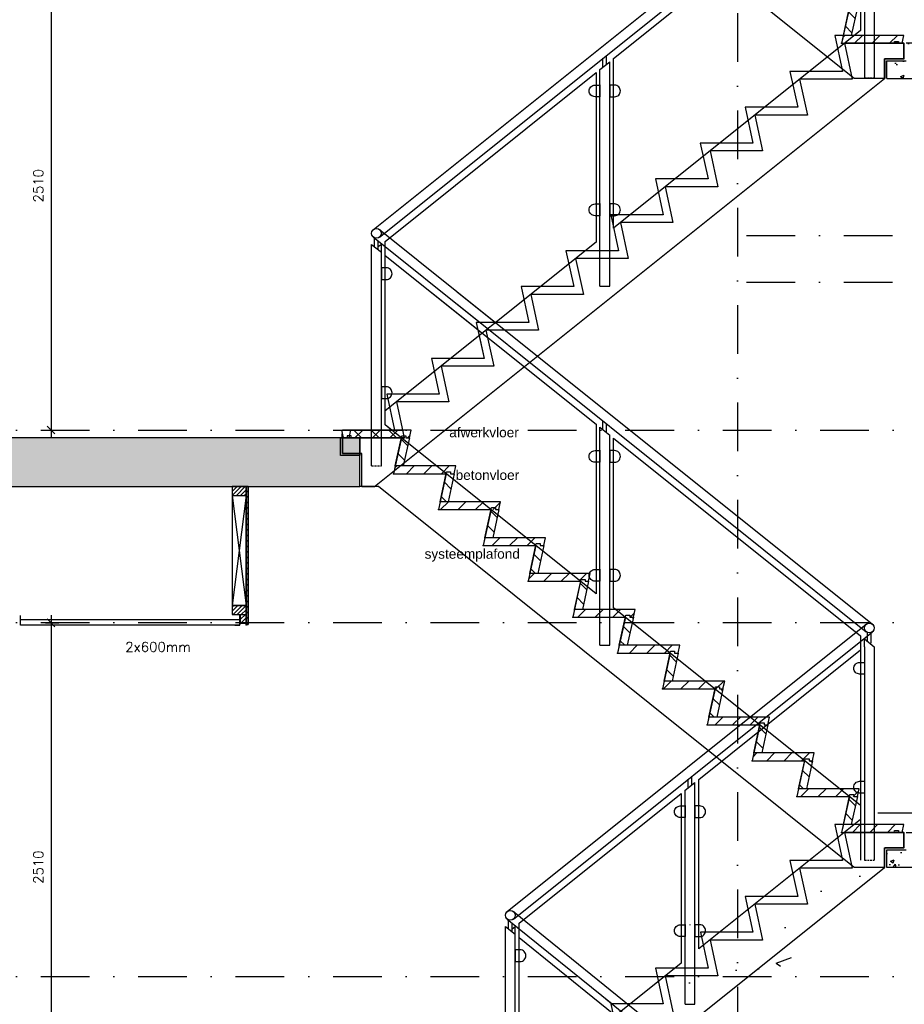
# Model space of a CAD drawing. Extents: x 0 to 317513, y 0 to 193913.
# Tile 87 of 105: x 232737 to 237278, y 154550 to 159607. Entities that reach past the tile are written whole.
import ezdxf

# ---------------------------------------------------------------- set-up
doc = ezdxf.new("R2010")
doc.units = 0
doc.header["$LTSCALE"] = 20
doc.header["$MEASUREMENT"] = 0
doc.header["$PDSIZE"] = -1
for name, pattern in [('DASHDOT', [25, 12.5, -6.25, 0, -6.25]), ('DASHED', [0.75, 0.5, -0.25]), ('DD1', [2.66667, 1.66667, -0.5, 0, -0.5]), ('HIDDEN2', [4.6875, 3.125, -1.5625])]:
    doc.linetypes.add(name, pattern=pattern)
doc.layers.get('0').update_dxf_attribs({"linetype": 'CONTINUOUS'})
doc.layers.get('DEFPOINTS').update_dxf_attribs({"linetype": 'CONTINUOUS'})
for name, color, linetype in [('00', 7, 'CONTINUOUS'), ('25', 7, 'CONTINUOUS'), ('A--01A1_ACEER', 1, 'CONTINUOUS'), ('A--124D2TRAPPEN', 4, 'CONTINUOUS'), ('A--A23--_F--3-', 9, 'CONTINUOUS'), ('A--A25--_F--3-', 9, 'CONTINUOUS'), ('A--A42--_F-23-', 9, 'CONTINUOUS'), ('A--L13A2_VLOEREN', 2, 'CONTINUOUS'), ('A--L13A2_VLOEREN1', 2, 'DASHED'), ('A--L21--_F-23-', 4, 'CONTINUOUS'), ('A--L23--', 7, 'CONTINUOUS'), ('A--L23--_F--3-', 7, 'CONTINUOUS'), ('A--L24--', 7, 'CONTINUOUS'), ('A--L24A1_TRAPPEN', 1, 'CONTINUOUS'), ('A--L24A2_TRAPPEN', 2, 'CONTINUOUS'), ('A--L24D1_TRAPPEN1', 1, 'HIDDEN2'), ('A--L25--', 7, 'CONTINUOUS'), ('A--L25--_F-23-', 7, 'CONTINUOUS'), ('A--L35-D2-_PLAFONDS', 2, 'CONTINUOUS'), ('A--L35-D4-_PLAFONDS', 4, 'CONTINUOUS'), ('A--L42--', 7, 'CONTINUOUS'), ('A--L42--_F-23-', 7, 'CONTINUOUS'), ('A--M$1A-_F123-', 1, 'CONTINUOUS'), ('A--T$1A-_F123_20', 1, 'CONTINUOUS'), ('A--T01A-25_TEKST', 2, 'CONTINUOUS'), ('STRAMIEN', 8, 'DD1'), ('X--LR---_CP', 7, 'CONTINUOUS'), ('Ztrappenrood', 1, 'CONTINUOUS')]:
    doc.layers.add(name, color=color, linetype=linetype)
doc.styles.add('ALFA-0_25', font='ROMANS')
doc.styles.add('EB2', font='ARIAL.TTF')
doc.styles.add('HIEMSTRA', font='romans.shx')
doc.dimstyles.new('STANDARD$0', dxfattribs={"dimscale": 50, "dimtxt": 2.5, "dimasz": 2, "dimexe": 2, "dimexo": 0, "dimgap": 2, "dimtad": 1, "dimdec": 0, "dimzin": 0, "dimdsep": 46, "dimtxsty": 'ALFA-0_25', "dimblk1": 'OBLIQUE', "dimblk2": 'OBLIQUE', "dimsah": 1, "dimcen": -3, "dimdle": 2, "dimclrd": 1, "dimclre": 1, "dimclrt": 2, "dimadec": 0, "dimazin": 0, "dimtfac": 0.666667, "dimtofl": 0, "dimtmove": 2, "dimatfit": 3, "dimldrblk": 'OBLIQUE', "dimfxl": 0, "dimtvp": 0.833333, "dimtolj": 1, "dimtzin": 0, "dimarcsym": 0})
pattern_1 = [(50, (150940.62, 94381.17), (182.18467, -15.93909), [19.05, -209.55]), (355, (150940.62, 94381.17), (-35.24283, 191.05664), [15.24, -167.64]), (100.451, (150955.8, 94379.85), (146.9425, 175.1167), [16.19, -178.09]), (46.1842, (150940.62, 94431.97), (271.07904, -42.04233), [28.575, -314.325]), (96.6356, (150963.2, 94428.47), (237.40423, 247.42556), [24.285, -267.135]), (351.184, (150940.62, 94431.97), (237.4046, 247.4251), [22.86, -251.46]), (21, (150966.02, 94419.27), (151.61488, -102.26552), [19.05, -209.55]), (326, (150966.02, 94419.27), (61.80203, 184.18797), [15.24, -167.64]), (71.4514, (150978.65, 94410.75), (213.4165, 81.92286), [16.19, -178.09]), (37.5, (150940.62, 94381.174), (3.088603, 84.55504), [0, -165.608, 0, -170.18, 0, -168.275]), (7.5, (150940.62, 94381.17), (66.81966, 100.180575), [0, -97.028, 0, -161.798, 0, -64.135]), (327.5, (150883.976, 94381.174), (135.590595, -5.728744), [0, -63.5, 0, -198.12, 0, -262.89]), (317.5, (150858.58, 94381.17), (148.12918, 25.42649), [0, -82.55, 0, -131.572, 0, -186.69])]
pattern_2 = [(45, (0, 0), (-10.6066, 10.6066), [])]

# ---------------------------------------------------------------- blocks, each defined once
blk = doc.blocks.new('TRAPTREDE_184_21')
at = {"layer": 'A--01A1_ACEER'}
h = blk.add_hatch(dxfattribs=at)
h.set_pattern_fill('ANSI31', color=256, scale=20, angle=90, style=0)
h.set_pattern_definition([(135, (-78993.37, -57903.14), (-44.90128, -44.90128), [])])
edge = h.paths.add_edge_path()
edge.add_line((-292.6, 0), (-310.9, 0))
edge.add_line((-310.9, 0), (-319.5, 40))
edge.add_line((-319.5, 40), (-8.6, 40))
edge.add_line((-8.6, 40), (0, 0))
edge.add_line((0, 0), (-270, 0))
at = {"layer": 'A--L24A2_TRAPPEN'}
blk.add_lwpolyline([(-270, 0), (-272.1, 10), (-292.6, 10), (-292.6, 0), (-310.9, 0), (-319.6, 40), (-8.7, 40), (0, 0)], close=True, dxfattribs=at)
at = {"layer": 'X--LR---_CP', "color": 1}
blk.add_point((0, 0), dxfattribs=at)
blk = doc.blocks.new('STOOTBORD_184_21')
at = {"layer": 'A--01A1_ACEER'}
h = blk.add_hatch(dxfattribs=at)
h.set_pattern_fill('ANSI31', color=256, scale=20, style=0)
h.set_pattern_definition([(45, (-78295.37, -60354.97), (-44.90128, 44.90128), [])])
h.paths.add_polyline_path([(0, 0), (-33.5, 154.2), (-54, 154.2), (-53.9, 144.2), (-72.2, 144.2), (-40.9, 0)])
at = {"layer": 'A--L24A2_TRAPPEN'}
blk.add_lwpolyline([(0, 0), (-33.5, 154.2), (-54, 154.2), (-53.9, 144.2), (-72.2, 144.2), (-40.9, 0)], close=True, dxfattribs=at)
at = {"layer": 'X--LR---_CP', "color": 1}
blk.add_point((0, 0), dxfattribs=at)
blk = doc.blocks.new('GLASKLEM_RECHTS')
at = {"layer": 'A--01A1_ACEER'}
blk.add_lwpolyline([(0, -60), (25, -60, 0.414214), (55, -30), (55, -30, 0.414214), (25, 0), (0, 0)], format="xyb", close=True, dxfattribs=at)
at = {"layer": 'X--LR---_CP'}
blk.add_point((0, 0), dxfattribs=at)
blk = doc.blocks.new('_OBLIQUE')
at = {"color": 0, "linetype": 'ByBlock'}
blk.add_line((-0.5, -0.5), (0.5, 0.5), dxfattribs=at)
blk = doc.blocks.new('*D525')
at = {"layer": 'A--M$1A-_F123-', "color": 1, "lineweight": -2}
for p, q in [((232869.7, 156509.3), (232937.5, 156509.3)), ((232897.5, 156549.3), (232897.5, 153959.3)), ((232869.7, 153999.3), (232937.5, 153999.3))]:
    blk.add_line(p, q, dxfattribs=at)
at = {"layer": 'DEFPOINTS', "color": 0}
for p in [(232869.7, 156509.3), (232869.7, 153999.3), (232897.5, 153999.3)]:
    blk.add_point(p, dxfattribs=at)
at = {"layer": 'A--M$1A-_F123-', "color": 1, "lineweight": -2, "xscale": 40, "yscale": 40, "zscale": 40}
for p, rotation in [((232897.5, 156509.3), 90), ((232897.5, 153999.3), 270)]:
    blk.add_blockref('_OBLIQUE', p, dxfattribs=dict(at, rotation=rotation))
at = {"layer": 'A--M$1A-_F123-', "color": 2, "insert": (232832.5, 155254.3), "char_height": 50, "attachment_point": 5, "rotation": 90, "style": 'ALFA-0_25'}
blk.add_mtext('\\A1;2510', dxfattribs=at)
blk = doc.blocks.new('*D526')
at = {"layer": 'A--M$1A-_F123-', "color": 1, "lineweight": -2}
for p, q in [((232897.5, 160049.3), (232897.5, 157459.3)), ((232869.7, 160009.3), (232937.5, 160009.3)), ((232869.7, 157499.3), (232937.5, 157499.3))]:
    blk.add_line(p, q, dxfattribs=at)
at = {"layer": 'DEFPOINTS', "color": 0}
for p in [(232869.7, 160009.3), (232869.7, 157499.3), (232897.5, 157499.3)]:
    blk.add_point(p, dxfattribs=at)
at = {"layer": 'A--M$1A-_F123-', "color": 1, "lineweight": -2, "xscale": 40, "yscale": 40, "zscale": 40}
for p, rotation in [((232897.5, 160009.3), 90), ((232897.5, 157499.3), 270)]:
    blk.add_blockref('_OBLIQUE', p, dxfattribs=dict(at, rotation=rotation))
at = {"layer": 'A--M$1A-_F123-', "color": 2, "insert": (232832.5, 158754.3), "char_height": 50, "attachment_point": 5, "rotation": 90, "style": 'ALFA-0_25'}
blk.add_mtext('\\A1;2510', dxfattribs=at)
blk = doc.blocks.new('Q020259-')
at = {"layer": 'A--A25--_F--3-'}
h = blk.add_hatch(dxfattribs=at)
h.set_pattern_fill('ALFALINE', color=256, scale=15, style=0, pattern_type=2)
h.set_pattern_definition(pattern_2)
h.paths.add_polyline_path([(0, 0), (0, 46), (28, 46), (28, 0)])
at = {"layer": 'A--L25--_F-23-', "color": 2, "linetype": 'Continuous'}
blk.add_lwpolyline([(0, 0), (0, 46), (28, 46), (28, 0)], close=True, dxfattribs=at)
at = {"layer": 'X--LR---_CP'}
for p in [(0, 0), (0, 0), (28, 0)]:
    blk.add_point(p, dxfattribs=at)
blk = doc.blocks.new('Q020279-')
at = {"layer": 'A--A25--_F--3-'}
h = blk.add_hatch(dxfattribs=at)
h.set_pattern_fill('ALFALINE', color=256, scale=15, style=0, pattern_type=2)
h.set_pattern_definition(pattern_2)
h.paths.add_polyline_path([(0, 0), (0, 71), (46, 71), (46, 0)])
at = {"layer": 'A--L25--_F-23-', "color": 2, "linetype": 'Continuous'}
blk.add_lwpolyline([(0, 0), (0, 71), (46, 71), (46, 0)], close=True, dxfattribs=at)
at = {"layer": 'X--LR---_CP'}
for p in [(0, 0), (0, 0), (46, 0)]:
    blk.add_point(p, dxfattribs=at)
blk = doc.blocks.new('*U780')
at = {"layer": 'A--A42--_F-23-', "linetype": 'Continuous'}
h = blk.add_hatch(dxfattribs=at)
h.set_pattern_fill('ALFALINE', color=256, scale=40, style=0)
h.set_pattern_definition([(45, (-233903.802, -157209.32), (-28.284271, 28.284271), [])])
h.paths.add_polyline_path([(0, 0), (5, 0), (5, -708), (0, -708), (-5, -708), (-5, 0)])
at = {"layer": 'A--L42--_F-23-', "color": 2, "linetype": 'Continuous'}
for points in [[(0, 0), (-5, 0), (-5, -708), (0, -708)], [(0, 0), (5, 0), (5, -708), (0, -708)]]:
    blk.add_lwpolyline(points, dxfattribs=at)
blk = doc.blocks.new('*U779')
at = {"layer": 'A--A42--_F-23-', "linetype": 'Continuous'}
h = blk.add_hatch(dxfattribs=at)
h.set_pattern_fill('ALFALINE', color=256, scale=40, style=0)
h.set_pattern_definition([(45, (-233903.802, -156501.273), (-28.284271, 28.284271), [])])
h.paths.add_polyline_path([(0, 0), (-5, 0), (-5, 708), (0, 708), (5, 708), (5, 0)])
at = {"layer": 'A--L42--_F-23-', "color": 2, "linetype": 'Continuous'}
for points in [[(0, 0), (-5, 0), (-5, 708), (0, 708)], [(0, 0), (5, 0), (5, 708), (0, 708)]]:
    blk.add_lwpolyline(points, dxfattribs=at)
blk = doc.blocks.new('*U776')
at = {"layer": 'A--L23--_F--3-', "color": 2, "linetype": 'Continuous'}
blk.add_lwpolyline([(0, 0), (0, -20), (-14053.4, -20), (-14053.4, 0)], dxfattribs=at)

msp = doc.modelspace()

# ---------------------------------------------------------------- hatches: boundary and pattern name
at = {"layer": 'A--01A1_ACEER'}
h = msp.add_hatch(dxfattribs=at)
h.set_pattern_fill('AR-CONC', color=256, style=0)
h.set_pattern_definition(pattern_1)
h.paths.add_polyline_path([(238247.3, 159485.6), (238247.3, 159305.6), (237187.6, 159305.6), (237187.6, 159395.6), (237287.6, 159395.6), (237287.6, 159485.6)])
h.paths.add_polyline_path([(238247.3, 159305.6), (238247.3, 159485.6), (238432.3, 159485.6), (238432.3, 159305.6)])
h = msp.add_hatch(dxfattribs=at)
h.set_pattern_fill('AR-CONC', color=256, scale=5, style=0)
h.set_pattern_definition([(50, (154940.2, 94381.2), (910.9233, -79.6954), [95.25, -1047.75]), (355, (154940.2, 94381.2), (-176.214, 955.283), [76.2, -838.2]), (100.451, (155016.1, 94374.5), (734.7125, 875.5834), [80.95, -890.45]), (46.1842, (154940.2, 94635.2), (1355.395, -210.212), [142.875, -1571.625]), (96.6356, (155053.2, 94617.7), (1187.021, 1237.128), [121.425, -1335.675]), (351.184, (154940.2, 94635.2), (1187.023, 1237.126), [114.3, -1257.3]), (21, (155067.2, 94571.7), (758.0744, -511.3276), [95.25, -1047.75]), (326, (155067.2, 94571.7), (309.01, 920.94), [76.2, -838.2]), (71.4514, (155130.4, 94529.1), (1067.0825, 409.614), [80.95, -890.45]), (37.5, (154940.2, 94381.17), (15.443, 422.7752), [0, -828.04, 0, -850.9, 0, -841.375]), (7.5, (154940.2, 94381.17), (334.0983, 500.9029), [0, -485.14, 0, -808.99, 0, -320.675]), (327.5, (154657, 94381.17), (677.953, -28.6437), [0, -317.5, 0, -990.6, 0, -1314.45]), (317.5, (154530, 94381.2), (740.646, 127.1325), [0, -412.75, 0, -657.86, 0, -933.45])])
h.paths.add_polyline_path([(235420, 153959.3), (235419.1, 153959.3)], flags=16)
edge = h.paths.add_edge_path()
edge.add_line((235092.8, 153709.3), (235092.8, 153709.3))
edge.add_line((235092.8, 153709.3), (235347.6, 153709.3))
edge.add_line((235347.6, 153709.3), (237187.6, 155183))
edge.add_line((235092.8, 153709.3), (235092.8, 153879.3))
edge.add_line((234992.8, 153879.3), (235092.8, 153879.3))
edge.add_line((234992.8, 153879.3), (234992.8, 153959.3))
edge.add_line((237187.6, 155183), (237187.6, 155353))
edge.add_line((237287.6, 155353), (237187.6, 155353))
edge.add_line((237287.6, 155353), (237287.6, 155433))
h = msp.add_hatch(dxfattribs=at)
h.set_pattern_fill('AR-CONC', color=256, style=0)
h.set_pattern_definition(pattern_1)
h.paths.add_polyline_path([(238192.3, 155253), (238192.3, 155433), (237287.4, 155433), (237287.4, 155343), (237187.4, 155343), (237187.4, 155253)])
at = {"layer": 'A--A23--_F--3-'}
h = msp.add_hatch(dxfattribs=at)
h.set_pattern_fill('ALFABET', color=256, scale=20, angle=1, style=0, pattern_type=2)
h.set_pattern_definition([(46, (155667.74, 61703.42), (-86.32078, 83.359), []), (51, (155667.74, 61703.42), (143.64922, -10.04493), [15, -165]), (356, (155667.74, 61703.42), (-30.37155, 149.9312), [12, -132]), (101.4514, (155679.71, 61702.59), (113.27778, 139.88618), [12.74804, -140.22842]), (47.1842, (155667.04, 61743.42), (213.99344, -29.37358), [22.5, -247.5]), (97.6356, (155684.88, 61740.97), (183.50393, 198.05632), [19.12206, -210.3426]), (352.1842, (155667.04, 61743.42), (183.50378, 198.05647), [18, -198]), (22, (155687.21, 61733.77), (120.76856, -78.42802), [15, -165]), (327, (155687.21, 61733.77), (46.12453, 145.8572), [12, -132]), (72.4514, (155697.28, 61727.23), (166.89315, 67.42906), [12.74804, -140.22842]), (38.5, (155667.74, 61703.424), (1.26964, 66.611074), [0, -130.4, 0, -134, 0, -132.5]), (8.5, (155667.74, 61703.424), (51.229207, 79.788568), [0, -76.4, 0, -127.4, 0, -50.5]), (328.5, (155623.15, 61702.645), (106.826954, -2.64699), [0, -50, 0, -156, 0, -207]), (318.5, (155603.15, 61702.3), (116.270055, 22.05355), [0, -65, 0, -103.6, 0, -147]), (318.5, (155603.15, 61702.3), (116.270055, 22.05355), [0, -65, 0, -103.6, 0, -147])])
h.paths.add_polyline_path([(209240.2, 157209.3), (234483.3, 157209.3), (234483.2, 157459.3), (209240.2, 157459.3)])

# ---------------------------------------------------------------- linework, layer by layer
at = {"layer": 'A--01A1_ACEER', "color": 1}
for p, q in [((234383.2, 157459.3), (234393.2, 157459.3)), ((234383.2, 157369.3), (234383.2, 157459.3)), ((234393.2, 157459.3), (234399.4, 157459.3)), ((234393.2, 157379.3), (234393.2, 157459.3)), ((234393.2, 157459.3), (234393.2, 157379.3)), ((234417.7, 157459.3), (234426.1, 157459.3)), ((234483.2, 157369.3), (234383.2, 157369.3)), ((234483.2, 157379.3), (234393.2, 157379.3)), ((234393.2, 157379.3), (234483.2, 157379.3))]:
    msp.add_line(p, q, dxfattribs=at)
at = {"layer": 'A--01A1_ACEER', "color": 2}
for p, q in [((234399.4, 157459.3), (234399.4, 157459.3)), ((234399.4, 157459.3), (234417.7, 157459.3)), ((234417.7, 157459.3), (234417.7, 157459.3)), ((234426.1, 157459.3), (234440.3, 157459.3)), ((234440.3, 157459.3), (234440.3, 157459.3)), ((234440.3, 157459.3), (234468.3, 157459.3)), ((234468.3, 157459.3), (234468.3, 157459.3))]:
    msp.add_line(p, q, dxfattribs=at)
at = {"layer": 'A--01A1_ACEER', "color": 4}
for p, q in [((234468.3, 157459.3), (234483.2, 157459.3)), ((234483.2, 157459.3), (234483.2, 157379.3)), ((234483.2, 157379.3), (234483.2, 157369.3))]:
    msp.add_line(p, q, dxfattribs=at)
at = {"layer": 'A--01A1_ACEER'}
for p, q in [((234480.7, 157229.9), (234480.7, 157229.9)), ((233827.8, 157163.3), (233898.8, 156598.3)), ((233898.8, 157163.3), (233827.8, 156598.3)), ((237141, 155533), (238192.3, 155533))]:
    msp.add_line(p, q, dxfattribs=at)
msp.add_lwpolyline([(234593.2, 157661.7), (234618.2, 157661.7, 0.414214), (234648.2, 157691.7), (234648.2, 157691.7, 0.414214), (234618.2, 157721.7), (234593.2, 157721.7)], format="xyb", close=True, dxfattribs=at)
msp.add_lwpolyline([(234593.2, 157661.7), (234618.2, 157661.7, 0.414214), (234648.2, 157691.7), (234648.2, 157691.7, 0.414214), (234618.2, 157721.7), (234593.2, 157721.7)], format="xyb", close=True, dxfattribs=at)
msp.add_lwpolyline([(233898.8, 157209.3), (233827.8, 157209.3), (233827.8, 156598.3), (233898.8, 156598.3)], close=True, dxfattribs=at)
at = {"layer": 'A--124D2TRAPPEN'}
for p, q in [((237177.6, 159305.6), (237020.9, 159305.6)), ((237177.4, 155253), (237020.9, 155253))]:
    msp.add_line(p, q, dxfattribs=at)
for points in [[(235168.3, 160959.3), (235386.1, 160959.3), (235346.1, 160775.1), (235616.1, 160775.1), (235576.1, 160590.9), (235846.1, 160590.9), (235806.1, 160406.7), (236076.1, 160406.7), (236036.1, 160222.4), (236306.1, 160222.4), (236266.1, 160038.2), (236536.1, 160038.2), (236496.1, 159854), (236766.1, 159854), (236726.1, 159669.8), (236996.1, 159669.8), (236956.1, 159485.6), (237277.6, 159485.6)], [(237020.9, 159305.6), (235268.3, 160709.3), (235268.3, 160709.3)], [(237187.6, 159305.6), (237187.6, 159305.6), (238432.3, 159305.6), (238432.3, 159485.6), (237287.6, 159485.6)], [(234578.3, 157209.3), (234483.2, 157209.3), (234483.2, 157459.3), (234468.3, 157459.3), (234468.3, 157459.3)], [(234478.3, 157459.3), (234696.1, 157459.3), (234656.1, 157275.1), (234926.1, 157275.1), (234886.2, 157090.9), (235156.2, 157090.9), (235116.2, 156906.7), (235386.2, 156906.7), (235346.2, 156722.5), (235616.2, 156722.5), (235576.1, 156538.3), (235846.1, 156538.2), (235806.1, 156354.1), (236076.1, 156354.1), (236036.1, 156169.8), (236306.1, 156169.8), (236266.2, 155985.6), (236535.8, 155985.6), (236496.1, 155801.4), (236766.1, 155801.4), (236726.1, 155617.2), (236996.1, 155617.2), (236956.1, 155433), (237277.4, 155433)], [(237020.9, 155253), (234578.3, 157209.3)], [(237287.4, 155433), (237287.4, 155433), (237287.4, 155433), (237287.4, 155433), (238192.3, 155433), (238192.3, 155253), (237187.4, 155253)]]:
    msp.add_lwpolyline(points, dxfattribs=at)
at = {"layer": 'A--L13A2_VLOEREN'}
for p, q in [((237073.2, 160438.9), (237073.2, 159308.3)), ((237123.2, 160438.9), (237123.2, 159308.3)), ((234583.9, 158529), (235179.8, 158051.6)), ((234552.6, 158489.9), (235078.5, 158068.8)), ((234558.7, 158440.2), (234558.7, 158485)), ((234543.2, 157316), (234543.2, 158452.6)), ((234543.2, 158452.6), (234593.2, 158412.6)), ((234577.7, 158425), (234577.7, 158469.8)), ((234593.2, 157316), (234593.2, 158412.6)), ((234982.7, 158209.5), (237113.8, 156502.7)), ((234980.6, 158147.1), (237082.5, 156463.7)), ((235730.8, 157501.5), (235730.8, 157546.3)), ((235749.8, 157486.3), (235749.8, 157531.1)), ((235715.3, 156395), (235715.3, 157513.9)), ((235715.3, 157513.9), (235765.3, 157473.8)), ((235765.3, 156395), (235765.3, 157473.8)), ((237088.6, 156413.5), (237088.6, 156458.9)), ((237107.6, 156404.4), (237107.6, 156458.8)), ((237053.1, 156442.4), (237053.1, 155289.8)), ((237073.1, 156386.3), (237073.1, 156426.4)), ((237073.1, 156426.4), (237123.1, 156386.3)), ((235715.3, 156395), (235765.3, 156395)), ((237073.1, 156386.3), (237073.1, 155289.8)), ((237123.1, 156386.3), (237123.1, 155289.8)), ((235239.7, 154987.9), (235778.4, 154551.9)), ((235271.2, 155026.8), (236077.9, 154374)), ((235230.5, 153813.9), (235230.5, 154950.3)), ((235230.5, 154950.3), (235280.5, 154909.8)), ((235245.9, 154937.8), (235245.9, 154982.9)), ((235264.9, 154922.3), (235264.9, 154967.5)), ((235280.5, 153813.9), (235280.5, 154909.8)), ((235745.4, 154578.7), (237078.6, 153499.8))]:
    msp.add_line(p, q, dxfattribs=at)
for centre in [(234568.2, 158509.4), (237098.1, 156483.2), (235255.4, 155007.3)]:
    msp.add_circle(centre, 25, dxfattribs=at)
at = {"layer": 'A--L13A2_VLOEREN1'}
for p, q in [((237073.2, 159308.3), (237123.2, 159308.3)), ((234543.2, 157316), (234593.2, 157316)), ((234543.2, 157316), (234593.2, 157316)), ((237073.1, 155289.8), (237123.1, 155289.8))]:
    msp.add_line(p, q, dxfattribs=at)
at = {"layer": 'A--L21--_F-23-', "linetype": 'Continuous'}
msp.add_lwpolyline([(209240.2, 157209.3), (234483.3, 157209.3), (234483.2, 157459.3), (209240.2, 157459.3)], close=True, dxfattribs=at)
at = {"layer": 'A--L24A1_TRAPPEN'}
for p, q in [((234593.2, 158452.6), (234577.7, 158440.2)), ((234593.2, 158412.6), (234593.2, 158452.6)), ((235264.9, 154938.1), (235280.5, 154950.5)), ((235280.5, 154909.8), (235280.5, 154950.5))]:
    msp.add_line(p, q, dxfattribs=at)
at = {"layer": 'A--L24A1_TRAPPEN', "linetype": 'Continuous'}
for p, q in [((236168.4, 155661.7), (236168.4, 155706.6)), ((236187.4, 155676.9), (236187.4, 155721.8)), ((236152.9, 155649.3), (236202.9, 155689.3))]:
    msp.add_line(p, q, dxfattribs=at)
at = {"layer": 'A--L24A1_TRAPPEN'}
for points in [[(234613.2, 158396.5), (235695.3, 157529.9), (235695.3, 156659.1), (234613.2, 157525.7)], [(234613.2, 158396.5), (235088.5, 158015.9), (235120.7, 157867.7), (234850.7, 157867.7), (234890.7, 157683.5), (234620.7, 157683.5), (234660.7, 157499.3), (234646.2, 157499.3), (234613.2, 157525.7)], [(235785.3, 157457.8), (237053.1, 156442.4), (237053.1, 155571.6), (235785.3, 156587)], [(235300.5, 154893.7), (236129.7, 154222.7), (236129.7, 153352), (235300.5, 154023)]]:
    msp.add_lwpolyline(points, close=True, dxfattribs=at)
for points in [[(234493.2, 157209.3), (234493.2, 157379.3), (234393.2, 157379.3), (234393.2, 157459.3)], [(234493.2, 157209.3), (234493.2, 157379.3), (234393.2, 157379.3), (234393.2, 157459.3)], [(236536.1, 155985.6), (236496.1, 155801.4), (236766.1, 155801.4), (236726.1, 155617.2), (236996.1, 155617.2), (236956.1, 155433), (237269, 155433), (237269, 155433), (237269, 155433), (237269, 155433), (237269, 155433), (237269, 155433), (237269, 155433), (237269, 155433), (237269, 155433), (237269, 155433), (237269, 155433)]]:
    msp.add_lwpolyline(points, dxfattribs=at)
at = {"layer": 'A--L24A2_TRAPPEN'}
for points in [[(234440.3, 157459.3), (234438.2, 157469.3), (234417.7, 157469.3), (234417.7, 157459.3), (234399.4, 157459.3), (234390.7, 157499.3), (234701.6, 157499.3), (234710.3, 157459.3)], [(234696.1, 157459.3), (234698.3, 157469.3), (234718.8, 157469.3), (234718.8, 157459.3), (234737.1, 157459.3), (234745.7, 157499.3), (234434.8, 157499.3), (234426.1, 157459.3)], [(234664.8, 157315.1), (234698.3, 157469.3), (234718.8, 157469.3), (234718.8, 157459.3), (234737.1, 157459.3), (234705.8, 157315.1)], [(234926.1, 157275.1), (234928.3, 157285.1), (234948.8, 157285.1), (234948.8, 157275.1), (234967.1, 157275.1), (234975.7, 157315.1), (234664.8, 157315.1), (234656.1, 157275.1)]]:
    msp.add_lwpolyline(points, close=True, dxfattribs=at)
at = {"layer": 'A--L24D1_TRAPPEN1', "linetype": 'Continuous'}
for p, q in [((234552.6, 158529), (237082.6, 160555.3)), ((234583.9, 158489.9), (237113.8, 160516.2)), ((235715.3, 159351.3), (235765.3, 159391.3)), ((235730.8, 159363.7), (235730.8, 159408.5)), ((235749.8, 159378.9), (235749.8, 159423.7)), ((235765.3, 158238.4), (235765.3, 159391.3)), ((235715.3, 158238.4), (235715.3, 159351.3)), ((235715.3, 158238.4), (235765.3, 158238.4)), ((235239.8, 155026.8), (237082.5, 156502.7)), ((235271.1, 154987.8), (237113.8, 156463.7)), ((236152.9, 154551.1), (236152.9, 155649.3)), ((236202.9, 154551.1), (236202.9, 155689.3)), ((236152.9, 154551.1), (236202.9, 154551.1))]:
    msp.add_line(p, q, dxfattribs=at)
for points in [[(235785.3, 159407.3), (237053.2, 160422.8), (237053.2, 159552.1), (235785.3, 158536.6)], [(234613.2, 158468.6), (235695.3, 159335.2), (235695.3, 158464.5), (234613.2, 157597.8)], [(236222.9, 155705.4), (237053.1, 156370.3), (237053.1, 155499.4), (236222.9, 154834.4)], [(235300.5, 154966.6), (236132.9, 155633.3), (236132.9, 154762.3), (235300.5, 154095.6)]]:
    msp.add_lwpolyline(points, close=True, dxfattribs=at)
for points in [[(237275.5, 159525.6), (236920.6, 159525.6), (236960.7, 159341.4), (236690.6, 159341.4), (236730.7, 159157.2), (236460.6, 159157.2), (236500.6, 158973), (236230.6, 158973), (236270.7, 158788.8), (236000.6, 158788.8), (236040.6, 158604.6), (235770.6, 158604.6), (235810.7, 158420.3), (235540.6, 158420.3), (235580.6, 158236.1), (235310.6, 158236.1), (235350.6, 158051.9), (235080.6, 158051.9), (235120.6, 157867.7), (234850.6, 157867.7), (234890.7, 157683.5), (234620.6, 157683.5), (234660.7, 157499.3), (234393.2, 157499.3)], [(237275.5, 159485.6), (237275.5, 159485.6), (237275.5, 159485.6), (237275.5, 159485.6), (236970.3, 159485.6), (237010.3, 159301.4), (236740.3, 159301.4), (236780.3, 159117.2), (236510.2, 159117.2), (236550.3, 158933), (236280.3, 158933), (236320.3, 158748.8), (236050.2, 158748.8), (236090.3, 158564.6), (235820.3, 158564.6), (235860.3, 158380.3), (235590.2, 158380.3), (235630.3, 158196.1), (235360.2, 158196.1), (235400.3, 158011.9), (235130.2, 158011.9), (235170.3, 157827.7), (234900.3, 157827.7), (234940.3, 157643.5), (234670.3, 157643.5), (234710.3, 157459.3), (234710.3, 157459.3), (234393.2, 157459.3), (234393.2, 157459.3)], [(234493.2, 157209.3), (234493.2, 157209.3), (234493.2, 157209.3), (234493.2, 157209.3), (234558.2, 157209.3), (234558.2, 157209.3), (234558.2, 157209.3), (234558.2, 157209.3), (234558.2, 157209.3), (234558.2, 157209.3), (237175.5, 159305.6), (237175.5, 159305.6)], [(237147.2, 155473), (236920.6, 155473), (236960.5, 155288.8), (236690.5, 155288.8), (236730.5, 155104.6), (236460.6, 155104.6), (236500.6, 154920.4), (236230.7, 154920.4), (236270.7, 154736.1), (236000.7, 154736.1), (236040.6, 154551.9), (235770.6, 154551.9), (235810.5, 154367.7), (235540.7, 154367.7), (235580.6, 154183.5), (235310.7, 154183.5), (235350.6, 153999.3), (235139.2, 153999.3)], [(235248, 153709.3), (237175.4, 155253), (237175.4, 155353), (237275.4, 155353), (237275.4, 155433)], [(237275.4, 155433), (237275.4, 155433), (237275.4, 155433), (237275.4, 155433), (236970.2, 155433), (237010.1, 155248.8), (236740.1, 155248.8), (236780.1, 155064.6), (236510.2, 155064.6), (236550.3, 154880.4), (236280.3, 154880.4), (236320.3, 154696.1), (236050.3, 154696.1), (236090.2, 154511.9)], [(236176.8, 154960.7), (236176.8, 154956.8)]]:
    msp.add_lwpolyline(points, dxfattribs=at)
at = {"layer": 'A--L35-D2-_PLAFONDS'}
for points in [[(233866.6, 156524.3), (232740.2, 156524.3)], [(232740.2, 156499.3), (233866.6, 156499.3)]]:
    msp.add_lwpolyline(points, dxfattribs=at)
at = {"layer": 'A--L35-D4-_PLAFONDS'}
for p, q in [((232740.2, 156497.3), (232740.2, 156547.3)), ((232740.2, 156497.3), (232740.2, 156547.3)), ((233866.6, 156499.3), (233866.6, 156549.3)), ((233866.6, 156499.3), (233866.6, 156549.3)), ((233866.6, 156497.3), (233866.6, 156547.3)), ((233866.6, 156497.3), (233866.6, 156547.3)), ((232765.2, 156497.3), (232740.2, 156497.3)), ((232765.2, 156497.3), (232740.2, 156497.3)), ((233841.6, 156499.3), (233866.6, 156499.3)), ((233841.6, 156499.3), (233866.6, 156499.3)), ((233841.6, 156497.3), (233866.6, 156497.3)), ((233841.6, 156497.3), (233866.6, 156497.3))]:
    msp.add_line(p, q, dxfattribs=at)
at = {"layer": 'STRAMIEN', "linetype": 'DASHDOT'}
for p, q in [((236422.3, 168142.5), (236422.3, 148770)), ((236467.3, 158499.3), (241970.6, 158499.3)), ((236467.3, 158259.3), (241970.6, 158259.3)), ((150828.6, 157499.3), (241970.6, 157499.3)), ((150828.6, 156511.3), (241970.6, 156511.3)), ((150828.6, 154692.5), (241970.6, 154692.5))]:
    msp.add_line(p, q, dxfattribs=at)
at = {"layer": 'X--LR---_CP'}
for p in [(234593.2, 157721.7), (234593.2, 157721.7), (233898.8, 156499.3), (233898.8, 156499.3), (233898.8, 156499.3)]:
    msp.add_point(p, dxfattribs=at)
at = {"layer": 'X--LR---_CP', "color": 1}
for p in [(234426.1, 157459.3), (234710.3, 157459.3), (234664.8, 157315.1), (234656.1, 157275.1)]:
    msp.add_point(p, dxfattribs=at)
at = {"layer": 'Ztrappenrood'}
for p, q in [((237275.5, 159405.6), (237275.5, 159485.6)), ((237277.6, 159405.6), (237277.6, 159485.6)), ((237175.5, 159305.6), (237175.5, 159405.6)), ((237275.5, 159405.6), (237175.5, 159405.6)), ((237177.6, 159405.6), (237277.6, 159405.6)), ((237177.6, 159305.6), (237177.6, 159405.6)), ((237185.5, 159305.6), (237185.5, 159395.6)), ((237185.5, 159395.6), (237285.5, 159395.6)), ((237187.6, 159305.6), (237187.6, 159395.6)), ((237187.6, 159395.6), (237287.6, 159395.6)), ((234383.2, 157369.3), (234383.2, 157459.3)), ((234383.2, 157369.3), (234383.2, 157459.3)), ((234393.2, 157379.3), (234393.2, 157459.3)), ((234393.2, 157379.3), (234393.2, 157459.3)), ((234483.2, 157369.3), (234383.2, 157369.3)), ((234483.2, 157369.3), (234383.2, 157369.3)), ((234393.2, 157379.3), (234493.2, 157379.3)), ((234393.2, 157379.3), (234493.2, 157379.3)), ((234483.2, 157209.3), (234483.2, 157369.3)), ((234483.2, 157209.3), (234483.2, 157369.3)), ((234493.2, 157209.3), (234493.2, 157379.3)), ((237277.4, 155353), (237277.4, 155433)), ((237277.4, 155353), (237177.4, 155353)), ((237187.4, 155253), (237187.4, 155343)), ((237187.4, 155343), (237287.4, 155343))]:
    msp.add_line(p, q, dxfattribs=at)
msp.add_lwpolyline([(237177.4, 155253), (237177.4, 155353)], dxfattribs=at)

# ---------------------------------------------------------------- block references
at = {"layer": '00'}
for p in [(234593.2, 158332.4), (234593.2, 157721.7), (234593.2, 157721.7), (235765.3, 157393.7), (235765.3, 156783), (235280.5, 154830.1)]:
    msp.add_blockref('GLASKLEM_RECHTS', p, dxfattribs=at)
at = {"layer": '00', "xscale": -1}
for p in [(235715.3, 157393.7), (235715.3, 156783), (237073.1, 156306.1), (237073.1, 155695.4)]:
    msp.add_blockref('GLASKLEM_RECHTS', p, dxfattribs=at)
at = {"layer": '25', "xscale": -1, "rotation": 90}
for p in [(233898.8, 157209.3), (233898.8, 156598.3)]:
    msp.add_blockref('Q020279-', p, dxfattribs=at)
at = {"layer": 'A--L23--'}
msp.add_blockref('*U776', (234390.7, 157479.3), dxfattribs=at)
at = {"layer": 'A--L24--', "xscale": -1}
for name, p in [('STOOTBORD_184_21', (236964.8, 159525.6)), ('TRAPTREDE_184_21', (236956.1, 159485.6)), ('TRAPTREDE_184_21', (234426.1, 157459.3)), ('STOOTBORD_184_21', (234664.8, 157315.1)), ('TRAPTREDE_184_21', (234656.1, 157275.1)), ('STOOTBORD_184_21', (234894.8, 157130.9)), ('TRAPTREDE_184_21', (234886.1, 157090.9)), ('STOOTBORD_184_21', (235124.8, 156946.7)), ('TRAPTREDE_184_21', (235116.1, 156906.7)), ('STOOTBORD_184_21', (235354.8, 156762.5)), ('TRAPTREDE_184_21', (235346.1, 156722.5)), ('STOOTBORD_184_21', (235584.8, 156578.3)), ('TRAPTREDE_184_21', (235576.1, 156538.3)), ('STOOTBORD_184_21', (235814.8, 156394.1)), ('TRAPTREDE_184_21', (235806.1, 156354.1)), ('STOOTBORD_184_21', (236044.8, 156209.8)), ('TRAPTREDE_184_21', (236036.1, 156169.8)), ('STOOTBORD_184_21', (236274.8, 156025.6)), ('TRAPTREDE_184_21', (236266.1, 155985.6)), ('STOOTBORD_184_21', (236504.8, 155841.4)), ('TRAPTREDE_184_21', (236496.1, 155801.4)), ('STOOTBORD_184_21', (236734.8, 155657.2)), ('TRAPTREDE_184_21', (236726.1, 155617.2)), ('STOOTBORD_184_21', (236964.8, 155473)), ('TRAPTREDE_184_21', (236956.1, 155433))]:
    msp.add_blockref(name, p, dxfattribs=at)
at = {"layer": 'A--L24--'}
msp.add_blockref('TRAPTREDE_184_21', (234710.3, 157459.3), dxfattribs=at)
at = {"layer": 'A--L24A1_TRAPPEN'}
msp.add_blockref('GLASKLEM_RECHTS', (234593.2, 158332.4), dxfattribs=at)
at = {"layer": 'A--L24D1_TRAPPEN1', "linetype": 'Continuous', "xscale": -1}
for p in [(235715.3, 159271.1), (235715.3, 158660.4), (236152.9, 155569.1), (236152.9, 154958.4)]:
    msp.add_blockref('GLASKLEM_RECHTS', p, dxfattribs=at)
at = {"layer": 'A--L24D1_TRAPPEN1', "linetype": 'Continuous'}
for p in [(235765.3, 159271.1), (235765.3, 158660.4), (236202.9, 155569.1), (236202.9, 154958.4)]:
    msp.add_blockref('GLASKLEM_RECHTS', p, dxfattribs=at)
at = {"layer": 'A--L24D1_TRAPPEN1'}
msp.add_blockref('GLASKLEM_RECHTS', (235280.5, 154830.1), dxfattribs=at)
at = {"layer": 'A--L25--'}
msp.add_blockref('Q020259-', (233870.8, 156506.3), dxfattribs=at)
msp.add_blockref('Q020259-', (233870.8, 156506.3), dxfattribs=at)
at = {"layer": 'A--L42--'}
for name, p in [('*U780', (233903.8, 157209.3)), ('*U779', (233903.8, 156501.3))]:
    msp.add_blockref(name, p, dxfattribs=at)

# ---------------------------------------------------------------- texts
at = {"layer": 'A--T$1A-_F123_20', "style": 'EB2'}
for s, p in [('afwerkvloer ', (234941.7, 157462.3)), ('betonvloer', (234974.7, 157243.2)), ('systeemplafond', (234815.2, 156838.6))]:
    msp.add_text(s, height=50, dxfattribs=at).set_placement(p)
at = {"layer": 'A--T01A-25_TEKST', "style": 'HIEMSTRA'}
msp.add_text('2x600mm', height=50, dxfattribs=at).set_placement((233278.9, 156360.7))

# ---------------------------------------------------------------- dimensions: what is measured, and where the dimension line sits
at = {"layer": 'A--M$1A-_F123-'}
for base, p1, p2, picture, middle in [((232897.5, 157499.3), (232869.7, 160009.3), (232869.7, 157499.3), '*D526', (232832.5, 158754.3)), ((232897.5, 153999.3), (232869.7, 156509.3), (232869.7, 153999.3), '*D525', (232832.5, 155254.3))]:
    dim = msp.add_linear_dim(base=base, p1=p1, p2=p2, angle=270, dimstyle='STANDARD$0', override={"dimscale": 20, "dimclrt": 2, "dimtix": 0, "dimtofl": 0}, dxfattribs=at)
    dim.commit()
    dim.dimension.update_dxf_attribs({"geometry": picture, "text_midpoint": middle})

doc.saveas('drawing.dxf')
